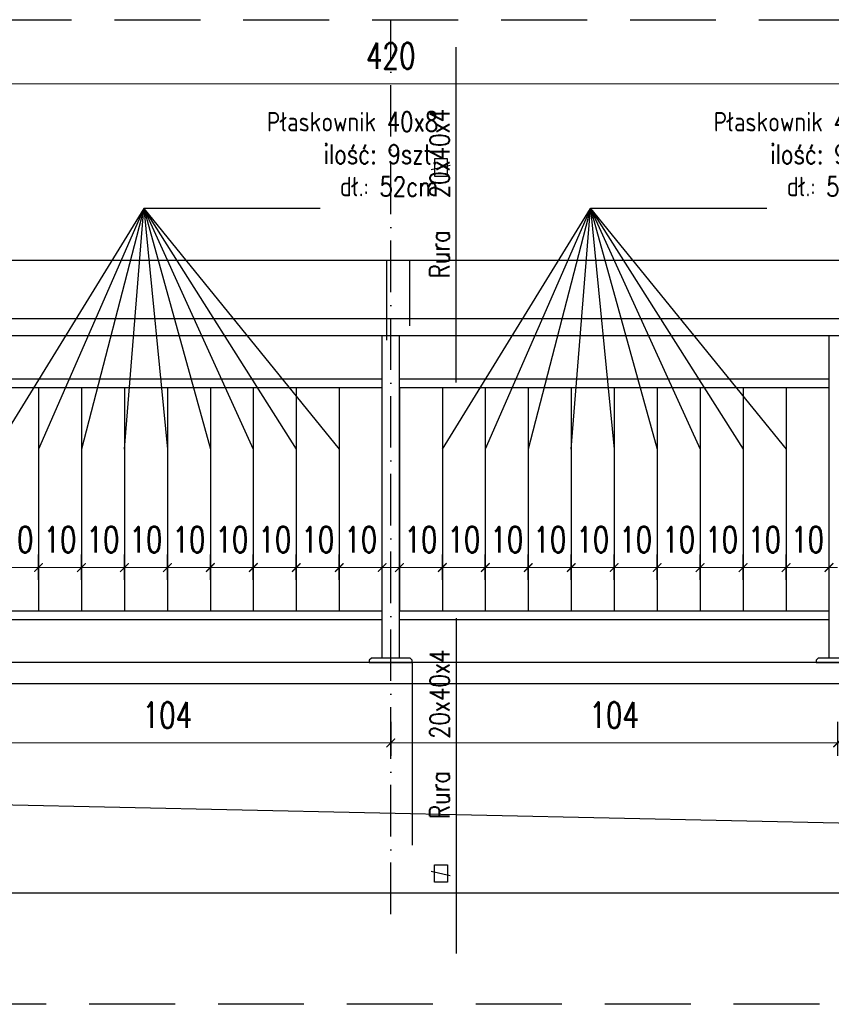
# Model space of a CAD drawing. Header units: millimetres. Extents: x 31969 to 285678, y -69766 to -1123.
# Tile 8 of 161: x 139734 to 139923, y -20531 to -20302. Entities that reach past the tile are written whole.
import ezdxf

# ---------------------------------------------------------------- set-up
doc = ezdxf.new("R2010")
doc.units = ezdxf.units.MM
for name, pattern in [('ACAD_ISO03W100', [30, 12, -18]), ('ACAD_ISO10W100', [18, 12, -3, 0, -3]), ('HIDDEN', [0.375, 0.25, -0.125])]:
    doc.linetypes.add(name, pattern=pattern)
for name, color, linetype in [('a-balustrady detal', 5, 'Continuous'), ('a-opis 2', 1, 'Continuous'), ('a-osie', 4, 'ACAD_ISO10W100'), ('a-przerywana', 250, 'HIDDEN'), ('a-widokowa', 3, 'Continuous'), ('a-wymiary', 11, 'Continuous')]:
    doc.layers.add(name, color=color, linetype=linetype)
doc.styles.add('WYMIAR', font='romans.shx', dxfattribs={"width": 0.8})
doc.styles.add('WYMIARY', font='simplex.shx', dxfattribs={"width": 0.75})
doc.dimstyles.new('MAREK50', dxfattribs={"dimtxt": 12.5, "dimasz": 5, "dimexe": 3, "dimexo": 2, "dimgap": 3.5, "dimtad": 1, "dimdec": 1, "dimdsep": 46, "dimtxsty": 'WYMIARY', "dimblk1": 'ARCHTICK', "dimblk2": 'ARCHTICK', "dimsah": 1, "dimcen": 2.5, "dimdle": 5, "dimadec": 0, "dimazin": 0, "dimtfac": 1, "dimtdec": 1, "dimtmove": 1, "dimatfit": 3, "dimldrblk": 'ARCHTICK', "dimfxl": 0, "dimtolj": 1, "dimtzin": 0, "dimarcsym": 0})

# ---------------------------------------------------------------- blocks, each defined once
blk = doc.blocks.new('_ARCHTICK')
at = {"color": 0, "linetype": 'ByBlock', "const_width": 0.15}
blk.add_lwpolyline([(-0.5, -0.5), (0.5, 0.5)], dxfattribs=at)
blk = doc.blocks.new('*D914')
at = {"layer": 'a-wymiary', "color": 0, "linetype": 'ACAD_ISO03W100', "lineweight": -2, "ltscale": 100}
blk.add_line((139832.72, -20432.33), (139832.72, -20426.44), dxfattribs=at)
at = {"layer": 'a-wymiary', "color": 0, "lineweight": -2, "ltscale": 100}
blk.add_line((139842.72, -20432.33), (139842.72, -20426.44), dxfattribs=at)
at = {"layer": 'a-wymiary', "color": 0, "lineweight": 0, "ltscale": 100}
blk.add_line((139830.72, -20429.44), (139844.72, -20429.44), dxfattribs=at)
at = {"layer": 'DEFPOINTS', "color": 0, "ltscale": 100}
for p in [(139842.72, -20429.44), (139832.72, -20434.33), (139842.72, -20434.33)]:
    blk.add_point(p, dxfattribs=at)
at = {"layer": 'a-wymiary', "color": 0, "lineweight": 0, "ltscale": 100, "xscale": 2, "yscale": 2, "zscale": 2, "rotation": 180}
blk.add_blockref('_ARCHTICK', (139832.72, -20429.44), dxfattribs=at)
at = {"layer": 'a-wymiary', "color": 0, "lineweight": 0, "ltscale": 100, "xscale": 2, "yscale": 2, "zscale": 2}
blk.add_blockref('_ARCHTICK', (139842.72, -20429.44), dxfattribs=at)
at = {"layer": 'a-wymiary', "color": 0, "ltscale": 100, "insert": (139837.72, -20422.94), "char_height": 6, "attachment_point": 5, "style": 'WYMIARY'}
blk.add_mtext('\\A1;10', dxfattribs=at)
blk = doc.blocks.new('*D915')
at = {"layer": 'a-wymiary', "color": 0, "linetype": 'ACAD_ISO03W100', "lineweight": -2, "ltscale": 100}
blk.add_line((139842.72, -20432.33), (139842.72, -20426.44), dxfattribs=at)
at = {"layer": 'a-wymiary', "color": 0, "lineweight": -2, "ltscale": 100}
blk.add_line((139852.72, -20432.33), (139852.72, -20426.44), dxfattribs=at)
at = {"layer": 'a-wymiary', "color": 0, "lineweight": 0, "ltscale": 100}
blk.add_line((139840.72, -20429.44), (139854.72, -20429.44), dxfattribs=at)
at = {"layer": 'DEFPOINTS', "color": 0, "ltscale": 100}
for p in [(139852.72, -20429.44), (139842.72, -20434.33), (139852.72, -20434.33)]:
    blk.add_point(p, dxfattribs=at)
at = {"layer": 'a-wymiary', "color": 0, "lineweight": 0, "ltscale": 100, "xscale": 2, "yscale": 2, "zscale": 2, "rotation": 180}
blk.add_blockref('_ARCHTICK', (139842.72, -20429.44), dxfattribs=at)
at = {"layer": 'a-wymiary', "color": 0, "lineweight": 0, "ltscale": 100, "xscale": 2, "yscale": 2, "zscale": 2}
blk.add_blockref('_ARCHTICK', (139852.72, -20429.44), dxfattribs=at)
at = {"layer": 'a-wymiary', "color": 0, "ltscale": 100, "insert": (139847.72, -20422.94), "char_height": 6, "attachment_point": 5, "style": 'WYMIARY'}
blk.add_mtext('\\A1;10', dxfattribs=at)
blk = doc.blocks.new('*D916')
at = {"layer": 'a-wymiary', "color": 0, "linetype": 'ACAD_ISO03W100', "lineweight": -2, "ltscale": 100}
blk.add_line((139872.72, -20432.33), (139872.72, -20426.44), dxfattribs=at)
at = {"layer": 'a-wymiary', "color": 0, "lineweight": -2, "ltscale": 100}
blk.add_line((139882.72, -20432.33), (139882.72, -20426.44), dxfattribs=at)
at = {"layer": 'a-wymiary', "color": 0, "lineweight": 0, "ltscale": 100}
blk.add_line((139870.72, -20429.44), (139884.72, -20429.44), dxfattribs=at)
at = {"layer": 'DEFPOINTS', "color": 0, "ltscale": 100}
for p in [(139882.72, -20429.44), (139872.72, -20434.33), (139882.72, -20434.33)]:
    blk.add_point(p, dxfattribs=at)
at = {"layer": 'a-wymiary', "color": 0, "lineweight": 0, "ltscale": 100, "xscale": 2, "yscale": 2, "zscale": 2, "rotation": 180}
blk.add_blockref('_ARCHTICK', (139872.72, -20429.44), dxfattribs=at)
at = {"layer": 'a-wymiary', "color": 0, "lineweight": 0, "ltscale": 100, "xscale": 2, "yscale": 2, "zscale": 2}
blk.add_blockref('_ARCHTICK', (139882.72, -20429.44), dxfattribs=at)
at = {"layer": 'a-wymiary', "color": 0, "ltscale": 100, "insert": (139877.72, -20422.94), "char_height": 6, "attachment_point": 5, "style": 'WYMIARY'}
blk.add_mtext('\\A1;10', dxfattribs=at)
blk = doc.blocks.new('*D917')
at = {"layer": 'a-wymiary', "color": 0, "linetype": 'ACAD_ISO03W100', "lineweight": -2, "ltscale": 100}
blk.add_line((139882.72, -20432.33), (139882.72, -20426.44), dxfattribs=at)
at = {"layer": 'a-wymiary', "color": 0, "lineweight": -2, "ltscale": 100}
blk.add_line((139892.72, -20432.33), (139892.72, -20426.44), dxfattribs=at)
at = {"layer": 'a-wymiary', "color": 0, "lineweight": 0, "ltscale": 100}
blk.add_line((139880.72, -20429.44), (139894.72, -20429.44), dxfattribs=at)
at = {"layer": 'DEFPOINTS', "color": 0, "ltscale": 100}
for p in [(139892.72, -20429.44), (139882.72, -20434.33), (139892.72, -20434.33)]:
    blk.add_point(p, dxfattribs=at)
at = {"layer": 'a-wymiary', "color": 0, "lineweight": 0, "ltscale": 100, "xscale": 2, "yscale": 2, "zscale": 2, "rotation": 180}
blk.add_blockref('_ARCHTICK', (139882.72, -20429.44), dxfattribs=at)
at = {"layer": 'a-wymiary', "color": 0, "lineweight": 0, "ltscale": 100, "xscale": 2, "yscale": 2, "zscale": 2}
blk.add_blockref('_ARCHTICK', (139892.72, -20429.44), dxfattribs=at)
at = {"layer": 'a-wymiary', "color": 0, "ltscale": 100, "insert": (139887.72, -20422.94), "char_height": 6, "attachment_point": 5, "style": 'WYMIARY'}
blk.add_mtext('\\A1;10', dxfattribs=at)
blk = doc.blocks.new('*D918')
at = {"layer": 'a-wymiary', "color": 0, "linetype": 'ACAD_ISO03W100', "lineweight": -2, "ltscale": 100}
blk.add_line((139892.72, -20432.33), (139892.72, -20426.44), dxfattribs=at)
at = {"layer": 'a-wymiary', "color": 0, "lineweight": -2, "ltscale": 100}
blk.add_line((139902.72, -20432.33), (139902.72, -20426.44), dxfattribs=at)
at = {"layer": 'a-wymiary', "color": 0, "lineweight": 0, "ltscale": 100}
blk.add_line((139890.72, -20429.44), (139904.72, -20429.44), dxfattribs=at)
at = {"layer": 'DEFPOINTS', "color": 0, "ltscale": 100}
for p in [(139902.72, -20429.44), (139892.72, -20434.33), (139902.72, -20434.33)]:
    blk.add_point(p, dxfattribs=at)
at = {"layer": 'a-wymiary', "color": 0, "lineweight": 0, "ltscale": 100, "xscale": 2, "yscale": 2, "zscale": 2, "rotation": 180}
blk.add_blockref('_ARCHTICK', (139892.72, -20429.44), dxfattribs=at)
at = {"layer": 'a-wymiary', "color": 0, "lineweight": 0, "ltscale": 100, "xscale": 2, "yscale": 2, "zscale": 2}
blk.add_blockref('_ARCHTICK', (139902.72, -20429.44), dxfattribs=at)
at = {"layer": 'a-wymiary', "color": 0, "ltscale": 100, "insert": (139897.72, -20422.94), "char_height": 6, "attachment_point": 5, "style": 'WYMIARY'}
blk.add_mtext('\\A1;10', dxfattribs=at)
blk = doc.blocks.new('*D919')
at = {"layer": 'a-wymiary', "color": 0, "linetype": 'ACAD_ISO03W100', "lineweight": -2, "ltscale": 100}
blk.add_line((139902.72, -20432.33), (139902.72, -20426.44), dxfattribs=at)
at = {"layer": 'a-wymiary', "color": 0, "lineweight": -2, "ltscale": 100}
blk.add_line((139912.72, -20432.33), (139912.72, -20426.44), dxfattribs=at)
at = {"layer": 'a-wymiary', "color": 0, "lineweight": 0, "ltscale": 100}
blk.add_line((139900.72, -20429.44), (139914.72, -20429.44), dxfattribs=at)
at = {"layer": 'DEFPOINTS', "color": 0, "ltscale": 100}
for p in [(139912.72, -20429.44), (139902.72, -20434.33), (139912.72, -20434.33)]:
    blk.add_point(p, dxfattribs=at)
at = {"layer": 'a-wymiary', "color": 0, "lineweight": 0, "ltscale": 100, "xscale": 2, "yscale": 2, "zscale": 2, "rotation": 180}
blk.add_blockref('_ARCHTICK', (139902.72, -20429.44), dxfattribs=at)
at = {"layer": 'a-wymiary', "color": 0, "lineweight": 0, "ltscale": 100, "xscale": 2, "yscale": 2, "zscale": 2}
blk.add_blockref('_ARCHTICK', (139912.72, -20429.44), dxfattribs=at)
at = {"layer": 'a-wymiary', "color": 0, "ltscale": 100, "insert": (139907.72, -20422.94), "char_height": 6, "attachment_point": 5, "style": 'WYMIARY'}
blk.add_mtext('\\A1;10', dxfattribs=at)
blk = doc.blocks.new('*D920')
at = {"layer": 'a-wymiary', "color": 0, "linetype": 'ACAD_ISO03W100', "lineweight": -2, "ltscale": 100}
blk.add_line((139912.72, -20432.33), (139912.72, -20426.44), dxfattribs=at)
at = {"layer": 'a-wymiary', "color": 0, "lineweight": -2, "ltscale": 100}
blk.add_line((139922.72, -20432.33), (139922.72, -20426.44), dxfattribs=at)
at = {"layer": 'a-wymiary', "color": 0, "lineweight": 0, "ltscale": 100}
blk.add_line((139910.72, -20429.44), (139924.72, -20429.44), dxfattribs=at)
at = {"layer": 'DEFPOINTS', "color": 0, "ltscale": 100}
for p in [(139922.72, -20429.44), (139912.72, -20434.33), (139922.72, -20434.33)]:
    blk.add_point(p, dxfattribs=at)
at = {"layer": 'a-wymiary', "color": 0, "lineweight": 0, "ltscale": 100, "xscale": 2, "yscale": 2, "zscale": 2, "rotation": 180}
blk.add_blockref('_ARCHTICK', (139912.72, -20429.44), dxfattribs=at)
at = {"layer": 'a-wymiary', "color": 0, "lineweight": 0, "ltscale": 100, "xscale": 2, "yscale": 2, "zscale": 2}
blk.add_blockref('_ARCHTICK', (139922.72, -20429.44), dxfattribs=at)
at = {"layer": 'a-wymiary', "color": 0, "ltscale": 100, "insert": (139917.72, -20422.94), "char_height": 6, "attachment_point": 5, "style": 'WYMIARY'}
blk.add_mtext('\\A1;10', dxfattribs=at)
blk = doc.blocks.new('*D921')
at = {"layer": 'a-wymiary', "color": 0, "linetype": 'ACAD_ISO03W100', "lineweight": -2, "ltscale": 100}
blk.add_line((139822.72, -20432.33), (139822.72, -20426.44), dxfattribs=at)
at = {"layer": 'a-wymiary', "color": 0, "lineweight": -2, "ltscale": 100}
blk.add_line((139832.72, -20432.33), (139832.72, -20426.44), dxfattribs=at)
at = {"layer": 'a-wymiary', "color": 0, "lineweight": 0, "ltscale": 100}
blk.add_line((139820.72, -20429.44), (139834.72, -20429.44), dxfattribs=at)
at = {"layer": 'DEFPOINTS', "color": 0, "ltscale": 100}
for p in [(139832.72, -20429.44), (139822.72, -20434.33), (139832.72, -20434.33)]:
    blk.add_point(p, dxfattribs=at)
at = {"layer": 'a-wymiary', "color": 0, "lineweight": 0, "ltscale": 100, "xscale": 2, "yscale": 2, "zscale": 2, "rotation": 180}
blk.add_blockref('_ARCHTICK', (139822.72, -20429.44), dxfattribs=at)
at = {"layer": 'a-wymiary', "color": 0, "lineweight": 0, "ltscale": 100, "xscale": 2, "yscale": 2, "zscale": 2}
blk.add_blockref('_ARCHTICK', (139832.72, -20429.44), dxfattribs=at)
at = {"layer": 'a-wymiary', "color": 0, "ltscale": 100, "insert": (139827.72, -20422.94), "char_height": 6, "attachment_point": 5, "style": 'WYMIARY'}
blk.add_mtext('\\A1;10', dxfattribs=at)
blk = doc.blocks.new('*D922')
at = {"layer": 'a-wymiary', "color": 0, "linetype": 'ACAD_ISO03W100', "lineweight": -2, "ltscale": 100}
blk.add_line((139728.72, -20432.33), (139728.72, -20426.44), dxfattribs=at)
at = {"layer": 'a-wymiary', "color": 0, "lineweight": -2, "ltscale": 100}
blk.add_line((139738.72, -20432.33), (139738.72, -20426.44), dxfattribs=at)
at = {"layer": 'a-wymiary', "color": 0, "lineweight": 0, "ltscale": 100}
blk.add_line((139726.72, -20429.44), (139740.72, -20429.44), dxfattribs=at)
at = {"layer": 'DEFPOINTS', "color": 0, "ltscale": 100}
for p in [(139738.72, -20429.44), (139728.72, -20434.33), (139738.72, -20434.33)]:
    blk.add_point(p, dxfattribs=at)
at = {"layer": 'a-wymiary', "color": 0, "lineweight": 0, "ltscale": 100, "xscale": 2, "yscale": 2, "zscale": 2, "rotation": 180}
blk.add_blockref('_ARCHTICK', (139728.72, -20429.44), dxfattribs=at)
at = {"layer": 'a-wymiary', "color": 0, "lineweight": 0, "ltscale": 100, "xscale": 2, "yscale": 2, "zscale": 2}
blk.add_blockref('_ARCHTICK', (139738.72, -20429.44), dxfattribs=at)
at = {"layer": 'a-wymiary', "color": 0, "ltscale": 100, "insert": (139733.72, -20422.94), "char_height": 6, "attachment_point": 5, "style": 'WYMIARY'}
blk.add_mtext('\\A1;10', dxfattribs=at)
blk = doc.blocks.new('*D923')
at = {"layer": 'a-wymiary', "color": 0, "linetype": 'ACAD_ISO03W100', "lineweight": -2, "ltscale": 100}
blk.add_line((139758.72, -20432.33), (139758.72, -20426.44), dxfattribs=at)
at = {"layer": 'a-wymiary', "color": 0, "lineweight": -2, "ltscale": 100}
blk.add_line((139768.72, -20432.33), (139768.72, -20426.44), dxfattribs=at)
at = {"layer": 'a-wymiary', "color": 0, "lineweight": 0, "ltscale": 100}
blk.add_line((139756.72, -20429.44), (139770.72, -20429.44), dxfattribs=at)
at = {"layer": 'DEFPOINTS', "color": 0, "ltscale": 100}
for p in [(139768.72, -20429.44), (139758.72, -20434.33), (139768.72, -20434.33)]:
    blk.add_point(p, dxfattribs=at)
at = {"layer": 'a-wymiary', "color": 0, "lineweight": 0, "ltscale": 100, "xscale": 2, "yscale": 2, "zscale": 2, "rotation": 180}
blk.add_blockref('_ARCHTICK', (139758.72, -20429.44), dxfattribs=at)
at = {"layer": 'a-wymiary', "color": 0, "lineweight": 0, "ltscale": 100, "xscale": 2, "yscale": 2, "zscale": 2}
blk.add_blockref('_ARCHTICK', (139768.72, -20429.44), dxfattribs=at)
at = {"layer": 'a-wymiary', "color": 0, "ltscale": 100, "insert": (139763.72, -20422.94), "char_height": 6, "attachment_point": 5, "style": 'WYMIARY'}
blk.add_mtext('\\A1;10', dxfattribs=at)
blk = doc.blocks.new('*D924')
at = {"layer": 'a-wymiary', "color": 0, "linetype": 'ACAD_ISO03W100', "lineweight": -2, "ltscale": 100}
blk.add_line((139768.72, -20432.33), (139768.72, -20426.44), dxfattribs=at)
at = {"layer": 'a-wymiary', "color": 0, "lineweight": -2, "ltscale": 100}
blk.add_line((139778.72, -20432.33), (139778.72, -20426.44), dxfattribs=at)
at = {"layer": 'a-wymiary', "color": 0, "lineweight": 0, "ltscale": 100}
blk.add_line((139766.72, -20429.44), (139780.72, -20429.44), dxfattribs=at)
at = {"layer": 'DEFPOINTS', "color": 0, "ltscale": 100}
for p in [(139778.72, -20429.44), (139768.72, -20434.33), (139778.72, -20434.33)]:
    blk.add_point(p, dxfattribs=at)
at = {"layer": 'a-wymiary', "color": 0, "lineweight": 0, "ltscale": 100, "xscale": 2, "yscale": 2, "zscale": 2, "rotation": 180}
blk.add_blockref('_ARCHTICK', (139768.72, -20429.44), dxfattribs=at)
at = {"layer": 'a-wymiary', "color": 0, "lineweight": 0, "ltscale": 100, "xscale": 2, "yscale": 2, "zscale": 2}
blk.add_blockref('_ARCHTICK', (139778.72, -20429.44), dxfattribs=at)
at = {"layer": 'a-wymiary', "color": 0, "ltscale": 100, "insert": (139773.72, -20422.94), "char_height": 6, "attachment_point": 5, "style": 'WYMIARY'}
blk.add_mtext('\\A1;10', dxfattribs=at)
blk = doc.blocks.new('*D925')
at = {"layer": 'a-wymiary', "color": 0, "linetype": 'ACAD_ISO03W100', "lineweight": -2, "ltscale": 100}
blk.add_line((139778.72, -20432.33), (139778.72, -20426.44), dxfattribs=at)
at = {"layer": 'a-wymiary', "color": 0, "lineweight": -2, "ltscale": 100}
blk.add_line((139788.72, -20432.33), (139788.72, -20426.44), dxfattribs=at)
at = {"layer": 'a-wymiary', "color": 0, "lineweight": 0, "ltscale": 100}
blk.add_line((139776.72, -20429.44), (139790.72, -20429.44), dxfattribs=at)
at = {"layer": 'DEFPOINTS', "color": 0, "ltscale": 100}
for p in [(139788.72, -20429.44), (139778.72, -20434.33), (139788.72, -20434.33)]:
    blk.add_point(p, dxfattribs=at)
at = {"layer": 'a-wymiary', "color": 0, "lineweight": 0, "ltscale": 100, "xscale": 2, "yscale": 2, "zscale": 2, "rotation": 180}
blk.add_blockref('_ARCHTICK', (139778.72, -20429.44), dxfattribs=at)
at = {"layer": 'a-wymiary', "color": 0, "lineweight": 0, "ltscale": 100, "xscale": 2, "yscale": 2, "zscale": 2}
blk.add_blockref('_ARCHTICK', (139788.72, -20429.44), dxfattribs=at)
at = {"layer": 'a-wymiary', "color": 0, "ltscale": 100, "insert": (139783.72, -20422.94), "char_height": 6, "attachment_point": 5, "style": 'WYMIARY'}
blk.add_mtext('\\A1;10', dxfattribs=at)
blk = doc.blocks.new('*D926')
at = {"layer": 'a-wymiary', "color": 0, "linetype": 'ACAD_ISO03W100', "lineweight": -2, "ltscale": 100}
blk.add_line((139788.72, -20432.33), (139788.72, -20426.44), dxfattribs=at)
at = {"layer": 'a-wymiary', "color": 0, "lineweight": -2, "ltscale": 100}
blk.add_line((139798.72, -20432.33), (139798.72, -20426.44), dxfattribs=at)
at = {"layer": 'a-wymiary', "color": 0, "lineweight": 0, "ltscale": 100}
blk.add_line((139786.72, -20429.44), (139800.72, -20429.44), dxfattribs=at)
at = {"layer": 'DEFPOINTS', "color": 0, "ltscale": 100}
for p in [(139798.72, -20429.44), (139788.72, -20434.33), (139798.72, -20434.33)]:
    blk.add_point(p, dxfattribs=at)
at = {"layer": 'a-wymiary', "color": 0, "lineweight": 0, "ltscale": 100, "xscale": 2, "yscale": 2, "zscale": 2, "rotation": 180}
blk.add_blockref('_ARCHTICK', (139788.72, -20429.44), dxfattribs=at)
at = {"layer": 'a-wymiary', "color": 0, "lineweight": 0, "ltscale": 100, "xscale": 2, "yscale": 2, "zscale": 2}
blk.add_blockref('_ARCHTICK', (139798.72, -20429.44), dxfattribs=at)
at = {"layer": 'a-wymiary', "color": 0, "ltscale": 100, "insert": (139793.72, -20422.94), "char_height": 6, "attachment_point": 5, "style": 'WYMIARY'}
blk.add_mtext('\\A1;10', dxfattribs=at)
blk = doc.blocks.new('*D927')
at = {"layer": 'a-wymiary', "color": 0, "linetype": 'ACAD_ISO03W100', "lineweight": -2, "ltscale": 100}
blk.add_line((139798.72, -20432.33), (139798.72, -20426.44), dxfattribs=at)
at = {"layer": 'a-wymiary', "color": 0, "lineweight": -2, "ltscale": 100}
blk.add_line((139808.72, -20432.33), (139808.72, -20426.44), dxfattribs=at)
at = {"layer": 'a-wymiary', "color": 0, "lineweight": 0, "ltscale": 100}
blk.add_line((139796.72, -20429.44), (139810.72, -20429.44), dxfattribs=at)
at = {"layer": 'DEFPOINTS', "color": 0, "ltscale": 100}
for p in [(139808.72, -20429.44), (139798.72, -20434.33), (139808.72, -20434.33)]:
    blk.add_point(p, dxfattribs=at)
at = {"layer": 'a-wymiary', "color": 0, "lineweight": 0, "ltscale": 100, "xscale": 2, "yscale": 2, "zscale": 2, "rotation": 180}
blk.add_blockref('_ARCHTICK', (139798.72, -20429.44), dxfattribs=at)
at = {"layer": 'a-wymiary', "color": 0, "lineweight": 0, "ltscale": 100, "xscale": 2, "yscale": 2, "zscale": 2}
blk.add_blockref('_ARCHTICK', (139808.72, -20429.44), dxfattribs=at)
at = {"layer": 'a-wymiary', "color": 0, "ltscale": 100, "insert": (139803.72, -20422.94), "char_height": 6, "attachment_point": 5, "style": 'WYMIARY'}
blk.add_mtext('\\A1;10', dxfattribs=at)
blk = doc.blocks.new('*D928')
at = {"layer": 'a-wymiary', "color": 0, "linetype": 'ACAD_ISO03W100', "lineweight": -2, "ltscale": 100}
blk.add_line((139808.72, -20432.33), (139808.72, -20426.44), dxfattribs=at)
at = {"layer": 'a-wymiary', "color": 0, "lineweight": -2, "ltscale": 100}
blk.add_line((139818.72, -20432.33), (139818.72, -20426.44), dxfattribs=at)
at = {"layer": 'a-wymiary', "color": 0, "lineweight": 0, "ltscale": 100}
blk.add_line((139806.72, -20429.44), (139820.72, -20429.44), dxfattribs=at)
at = {"layer": 'DEFPOINTS', "color": 0, "ltscale": 100}
for p in [(139818.72, -20429.44), (139808.72, -20434.33), (139818.72, -20434.33)]:
    blk.add_point(p, dxfattribs=at)
at = {"layer": 'a-wymiary', "color": 0, "lineweight": 0, "ltscale": 100, "xscale": 2, "yscale": 2, "zscale": 2, "rotation": 180}
blk.add_blockref('_ARCHTICK', (139808.72, -20429.44), dxfattribs=at)
at = {"layer": 'a-wymiary', "color": 0, "lineweight": 0, "ltscale": 100, "xscale": 2, "yscale": 2, "zscale": 2}
blk.add_blockref('_ARCHTICK', (139818.72, -20429.44), dxfattribs=at)
at = {"layer": 'a-wymiary', "color": 0, "ltscale": 100, "insert": (139813.72, -20422.94), "char_height": 6, "attachment_point": 5, "style": 'WYMIARY'}
blk.add_mtext('\\A1;10', dxfattribs=at)
blk = doc.blocks.new('*D940')
at = {"layer": 'a-wymiary', "color": 0, "linetype": 'ACAD_ISO03W100', "lineweight": -2, "ltscale": 100}
blk.add_line((139862.72, -20432.33), (139862.72, -20426.44), dxfattribs=at)
at = {"layer": 'a-wymiary', "color": 0, "lineweight": -2, "ltscale": 100}
blk.add_line((139872.72, -20432.33), (139872.72, -20426.44), dxfattribs=at)
at = {"layer": 'a-wymiary', "color": 0, "lineweight": 0, "ltscale": 100}
blk.add_line((139860.72, -20429.44), (139874.72, -20429.44), dxfattribs=at)
at = {"layer": 'DEFPOINTS', "color": 0, "ltscale": 100}
for p in [(139872.72, -20429.44), (139862.72, -20434.33), (139872.72, -20434.33)]:
    blk.add_point(p, dxfattribs=at)
at = {"layer": 'a-wymiary', "color": 0, "lineweight": 0, "ltscale": 100, "xscale": 2, "yscale": 2, "zscale": 2, "rotation": 180}
blk.add_blockref('_ARCHTICK', (139862.72, -20429.44), dxfattribs=at)
at = {"layer": 'a-wymiary', "color": 0, "lineweight": 0, "ltscale": 100, "xscale": 2, "yscale": 2, "zscale": 2}
blk.add_blockref('_ARCHTICK', (139872.72, -20429.44), dxfattribs=at)
at = {"layer": 'a-wymiary', "color": 0, "ltscale": 100, "insert": (139867.72, -20422.94), "char_height": 6, "attachment_point": 5, "style": 'WYMIARY'}
blk.add_mtext('\\A1;10', dxfattribs=at)
blk = doc.blocks.new('*D941')
at = {"layer": 'a-wymiary', "color": 0, "linetype": 'ACAD_ISO03W100', "lineweight": -2, "ltscale": 100}
blk.add_line((139852.72, -20432.33), (139852.72, -20426.44), dxfattribs=at)
at = {"layer": 'a-wymiary', "color": 0, "lineweight": -2, "ltscale": 100}
blk.add_line((139862.72, -20432.33), (139862.72, -20426.44), dxfattribs=at)
at = {"layer": 'a-wymiary', "color": 0, "lineweight": 0, "ltscale": 100}
blk.add_line((139850.72, -20429.44), (139864.72, -20429.44), dxfattribs=at)
at = {"layer": 'DEFPOINTS', "color": 0, "ltscale": 100}
for p in [(139862.72, -20429.44), (139852.72, -20434.33), (139862.72, -20434.33)]:
    blk.add_point(p, dxfattribs=at)
at = {"layer": 'a-wymiary', "color": 0, "lineweight": 0, "ltscale": 100, "xscale": 2, "yscale": 2, "zscale": 2, "rotation": 180}
blk.add_blockref('_ARCHTICK', (139852.72, -20429.44), dxfattribs=at)
at = {"layer": 'a-wymiary', "color": 0, "lineweight": 0, "ltscale": 100, "xscale": 2, "yscale": 2, "zscale": 2}
blk.add_blockref('_ARCHTICK', (139862.72, -20429.44), dxfattribs=at)
at = {"layer": 'a-wymiary', "color": 0, "ltscale": 100, "insert": (139857.72, -20422.94), "char_height": 6, "attachment_point": 5, "style": 'WYMIARY'}
blk.add_mtext('\\A1;10', dxfattribs=at)
blk = doc.blocks.new('*D944')
at = {"layer": 'a-wymiary', "color": 0, "lineweight": -2, "ltscale": 100}
blk.add_line((139924.72, -20465.37), (139924.72, -20473.27), dxfattribs=at)
at = {"layer": 'a-wymiary', "color": 0, "linetype": 'ACAD_ISO03W100', "lineweight": -2, "ltscale": 100}
blk.add_line((140028.72, -20465.37), (140028.72, -20473.27), dxfattribs=at)
at = {"layer": 'a-wymiary', "color": 0, "lineweight": 0, "ltscale": 100}
blk.add_line((140030.72, -20470.27), (139922.72, -20470.27), dxfattribs=at)
at = {"layer": 'DEFPOINTS', "color": 0, "ltscale": 100}
for p in [(139924.72, -20463.37), (140028.72, -20463.37), (139924.72, -20470.27)]:
    blk.add_point(p, dxfattribs=at)
at = {"layer": 'a-wymiary', "color": 0, "lineweight": 0, "ltscale": 100, "xscale": 2, "yscale": 2, "zscale": 2, "rotation": 180}
blk.add_blockref('_ARCHTICK', (139924.72, -20470.27), dxfattribs=at)
at = {"layer": 'a-wymiary', "color": 0, "lineweight": 0, "ltscale": 100, "xscale": 2, "yscale": 2, "zscale": 2}
blk.add_blockref('_ARCHTICK', (140028.72, -20470.27), dxfattribs=at)
at = {"layer": 'a-wymiary', "color": 0, "ltscale": 100, "insert": (139976.72, -20463.77), "char_height": 6, "attachment_point": 5, "style": 'WYMIARY'}
blk.add_mtext('\\A1;104', dxfattribs=at)
blk = doc.blocks.new('*D945')
at = {"layer": 'a-wymiary', "color": 0, "lineweight": -2, "ltscale": 100}
blk.add_line((139820.72, -20465.37), (139820.72, -20473.27), dxfattribs=at)
at = {"layer": 'a-wymiary', "color": 0, "linetype": 'ACAD_ISO03W100', "lineweight": -2, "ltscale": 100}
blk.add_line((139924.72, -20465.37), (139924.72, -20473.27), dxfattribs=at)
at = {"layer": 'a-wymiary', "color": 0, "lineweight": 0, "ltscale": 100}
blk.add_line((139926.72, -20470.27), (139818.72, -20470.27), dxfattribs=at)
at = {"layer": 'DEFPOINTS', "color": 0, "ltscale": 100}
for p in [(139820.72, -20463.37), (139924.72, -20463.37), (139820.72, -20470.27)]:
    blk.add_point(p, dxfattribs=at)
at = {"layer": 'a-wymiary', "color": 0, "lineweight": 0, "ltscale": 100, "xscale": 2, "yscale": 2, "zscale": 2, "rotation": 180}
blk.add_blockref('_ARCHTICK', (139820.72, -20470.27), dxfattribs=at)
at = {"layer": 'a-wymiary', "color": 0, "lineweight": 0, "ltscale": 100, "xscale": 2, "yscale": 2, "zscale": 2}
blk.add_blockref('_ARCHTICK', (139924.72, -20470.27), dxfattribs=at)
at = {"layer": 'a-wymiary', "color": 0, "ltscale": 100, "insert": (139872.72, -20463.77), "char_height": 6, "attachment_point": 5, "style": 'WYMIARY'}
blk.add_mtext('\\A1;104', dxfattribs=at)
blk = doc.blocks.new('*D946')
at = {"layer": 'a-wymiary', "color": 0, "lineweight": -2, "ltscale": 100}
blk.add_line((139716.72, -20465.37), (139716.72, -20473.27), dxfattribs=at)
at = {"layer": 'a-wymiary', "color": 0, "linetype": 'ACAD_ISO03W100', "lineweight": -2, "ltscale": 100}
blk.add_line((139820.72, -20465.37), (139820.72, -20473.27), dxfattribs=at)
at = {"layer": 'a-wymiary', "color": 0, "lineweight": 0, "ltscale": 100}
blk.add_line((139822.72, -20470.27), (139714.72, -20470.27), dxfattribs=at)
at = {"layer": 'DEFPOINTS', "color": 0, "ltscale": 100}
for p in [(139716.72, -20463.37), (139820.72, -20463.37), (139716.72, -20470.27)]:
    blk.add_point(p, dxfattribs=at)
at = {"layer": 'a-wymiary', "color": 0, "lineweight": 0, "ltscale": 100, "xscale": 2, "yscale": 2, "zscale": 2, "rotation": 180}
blk.add_blockref('_ARCHTICK', (139716.72, -20470.27), dxfattribs=at)
at = {"layer": 'a-wymiary', "color": 0, "lineweight": 0, "ltscale": 100, "xscale": 2, "yscale": 2, "zscale": 2}
blk.add_blockref('_ARCHTICK', (139820.72, -20470.27), dxfattribs=at)
at = {"layer": 'a-wymiary', "color": 0, "ltscale": 100, "insert": (139768.72, -20463.77), "char_height": 6, "attachment_point": 5, "style": 'WYMIARY'}
blk.add_mtext('\\A1;104', dxfattribs=at)
blk = doc.blocks.new('*D950')
at = {"layer": 'a-wymiary', "color": 0, "linetype": 'ACAD_ISO03W100', "lineweight": -2, "ltscale": 100}
blk.add_line((139738.72, -20432.33), (139738.72, -20426.44), dxfattribs=at)
at = {"layer": 'a-wymiary', "color": 0, "lineweight": -2, "ltscale": 100}
blk.add_line((139748.72, -20432.33), (139748.72, -20426.44), dxfattribs=at)
at = {"layer": 'a-wymiary', "color": 0, "lineweight": 0, "ltscale": 100}
blk.add_line((139736.72, -20429.44), (139750.72, -20429.44), dxfattribs=at)
at = {"layer": 'DEFPOINTS', "color": 0, "ltscale": 100}
for p in [(139748.72, -20429.44), (139738.72, -20434.33), (139748.72, -20434.33)]:
    blk.add_point(p, dxfattribs=at)
at = {"layer": 'a-wymiary', "color": 0, "lineweight": 0, "ltscale": 100, "xscale": 2, "yscale": 2, "zscale": 2, "rotation": 180}
blk.add_blockref('_ARCHTICK', (139738.72, -20429.44), dxfattribs=at)
at = {"layer": 'a-wymiary', "color": 0, "lineweight": 0, "ltscale": 100, "xscale": 2, "yscale": 2, "zscale": 2}
blk.add_blockref('_ARCHTICK', (139748.72, -20429.44), dxfattribs=at)
at = {"layer": 'a-wymiary', "color": 0, "ltscale": 100, "insert": (139743.72, -20422.94), "char_height": 6, "attachment_point": 5, "style": 'WYMIARY'}
blk.add_mtext('\\A1;10', dxfattribs=at)
blk = doc.blocks.new('*D951')
at = {"layer": 'a-wymiary', "color": 0, "linetype": 'ACAD_ISO03W100', "lineweight": -2, "ltscale": 100}
blk.add_line((139748.72, -20432.33), (139748.72, -20426.44), dxfattribs=at)
at = {"layer": 'a-wymiary', "color": 0, "lineweight": -2, "ltscale": 100}
blk.add_line((139758.72, -20432.33), (139758.72, -20426.44), dxfattribs=at)
at = {"layer": 'a-wymiary', "color": 0, "lineweight": 0, "ltscale": 100}
blk.add_line((139746.72, -20429.44), (139760.72, -20429.44), dxfattribs=at)
at = {"layer": 'DEFPOINTS', "color": 0, "ltscale": 100}
for p in [(139758.72, -20429.44), (139748.72, -20434.33), (139758.72, -20434.33)]:
    blk.add_point(p, dxfattribs=at)
at = {"layer": 'a-wymiary', "color": 0, "lineweight": 0, "ltscale": 100, "xscale": 2, "yscale": 2, "zscale": 2, "rotation": 180}
blk.add_blockref('_ARCHTICK', (139748.72, -20429.44), dxfattribs=at)
at = {"layer": 'a-wymiary', "color": 0, "lineweight": 0, "ltscale": 100, "xscale": 2, "yscale": 2, "zscale": 2}
blk.add_blockref('_ARCHTICK', (139758.72, -20429.44), dxfattribs=at)
at = {"layer": 'a-wymiary', "color": 0, "ltscale": 100, "insert": (139753.72, -20422.94), "char_height": 6, "attachment_point": 5, "style": 'WYMIARY'}
blk.add_mtext('\\A1;10', dxfattribs=at)
blk = doc.blocks.new('*D955')
at = {"layer": 'a-wymiary', "color": 0, "lineweight": -2, "ltscale": 100}
blk.add_line((139610.72, -20321.54), (139610.72, -20313.83), dxfattribs=at)
at = {"layer": 'a-wymiary', "color": 0, "linetype": 'ACAD_ISO03W100', "lineweight": -2, "ltscale": 100}
blk.add_line((140030.72, -20321.54), (140030.72, -20313.83), dxfattribs=at)
at = {"layer": 'a-wymiary', "color": 0, "lineweight": 0, "ltscale": 100}
blk.add_line((140032.72, -20316.83), (139608.72, -20316.83), dxfattribs=at)
at = {"layer": 'DEFPOINTS', "color": 0, "ltscale": 100}
for p in [(139610.72, -20316.83), (139610.72, -20323.54), (140030.72, -20323.54)]:
    blk.add_point(p, dxfattribs=at)
at = {"layer": 'a-wymiary', "color": 0, "lineweight": 0, "ltscale": 100, "xscale": 2, "yscale": 2, "zscale": 2, "rotation": 180}
blk.add_blockref('_ARCHTICK', (139610.72, -20316.83), dxfattribs=at)
at = {"layer": 'a-wymiary', "color": 0, "lineweight": 0, "ltscale": 100, "xscale": 2, "yscale": 2, "zscale": 2}
blk.add_blockref('_ARCHTICK', (140030.72, -20316.83), dxfattribs=at)
at = {"layer": 'a-wymiary', "color": 0, "ltscale": 100, "insert": (139820.72, -20310.33), "char_height": 6, "attachment_point": 5, "style": 'WYMIARY'}
blk.add_mtext('\\A1;420', dxfattribs=at)

msp = doc.modelspace()

# ---------------------------------------------------------------- linework, layer by layer
at = {"layer": 'a-balustrady detal', "ltscale": 0.5}
for p, q in [((140030.72, -20371.52), (139610.72, -20371.52)), ((140030.72, -20375.52), (139610.72, -20375.52)), ((139818.72, -20450.52), (139818.72, -20375.52)), ((139822.72, -20450.52), (139822.72, -20375.52)), ((139922.72, -20450.52), (139922.72, -20375.52)), ((139718.72, -20385.52), (139818.72, -20385.52)), ((139822.72, -20385.52), (139922.72, -20385.52)), ((139718.72, -20387.52), (139818.72, -20387.52)), ((139738.72, -20387.52), (139738.72, -20439.52)), ((139748.72, -20387.52), (139748.72, -20439.52)), ((139758.72, -20387.52), (139758.72, -20439.52)), ((139768.72, -20387.52), (139768.72, -20439.52)), ((139778.72, -20387.52), (139778.72, -20439.52)), ((139788.72, -20387.52), (139788.72, -20439.52)), ((139798.72, -20387.52), (139798.72, -20439.52)), ((139808.72, -20387.52), (139808.72, -20439.52)), ((139822.72, -20387.52), (139922.72, -20387.52)), ((139822.72, -20387.52), (139822.72, -20439.52)), ((139832.72, -20387.52), (139832.72, -20439.52)), ((139842.72, -20387.52), (139842.72, -20439.52)), ((139852.72, -20387.52), (139852.72, -20439.52)), ((139862.72, -20387.52), (139862.72, -20439.52)), ((139872.72, -20387.52), (139872.72, -20439.52)), ((139882.72, -20387.52), (139882.72, -20439.52)), ((139892.72, -20387.52), (139892.72, -20439.52)), ((139902.72, -20387.52), (139902.72, -20439.52)), ((139912.72, -20387.52), (139912.72, -20439.52)), ((139718.72, -20439.52), (139818.72, -20439.52)), ((139822.72, -20439.52), (139922.72, -20439.52)), ((139718.72, -20441.52), (139818.72, -20441.52)), ((139822.72, -20441.52), (139922.72, -20441.52))]:
    msp.add_line(p, q, dxfattribs=at)
for points in [[(139815.72, -20451.52), (139825.72, -20451.52), (139825.72, -20451.02), (139825.22, -20450.52), (139816.22, -20450.52), (139815.72, -20451.02)], [(139919.72, -20451.52), (139929.72, -20451.52), (139929.72, -20451.02), (139929.22, -20450.52), (139920.22, -20450.52), (139919.72, -20451.02)]]:
    msp.add_lwpolyline(points, close=True, dxfattribs=at)
at = {"layer": 'a-opis 2', "ltscale": 0.1}
for p, q in [((139835.97, -20386.4), (139835.97, -20308.35)), ((139763.22, -20345.84), (139728.72, -20401.92)), ((139763.22, -20345.84), (139738.72, -20401.92)), ((139763.22, -20345.84), (139748.72, -20401.92)), ((139758.72, -20401.92), (139763.22, -20345.84)), ((139763.22, -20345.84), (139768.72, -20401.92)), ((139804.28, -20345.84), (139763.22, -20345.84)), ((139763.22, -20345.84), (139778.72, -20401.92)), ((139763.22, -20345.84), (139788.72, -20401.92)), ((139763.22, -20345.84), (139798.72, -20401.92)), ((139763.22, -20345.84), (139808.72, -20401.92)), ((139832.72, -20401.92), (139867.22, -20345.84)), ((139867.22, -20345.84), (139842.72, -20401.92)), ((139867.22, -20345.84), (139852.72, -20401.92)), ((139862.72, -20401.92), (139867.22, -20345.84)), ((139867.22, -20345.84), (139872.72, -20401.92)), ((139908.28, -20345.84), (139867.22, -20345.84)), ((139867.22, -20345.84), (139882.72, -20401.92)), ((139867.22, -20345.84), (139892.72, -20401.92)), ((139867.22, -20345.84), (139902.72, -20401.92)), ((139867.22, -20345.84), (139912.72, -20401.92)), ((139611.79, -20357.86), (140096.62, -20357.86)), ((139819.79, -20376.55), (139819.79, -20357.86)), ((139825.06, -20357.86), (139825.06, -20373.17)), ((139835.97, -20441.26), (139835.97, -20519.31)), ((139825.72, -20451.52), (139825.72, -20494.02)), ((139617.72, -20505.19), (140096.62, -20505.19))]:
    msp.add_line(p, q, dxfattribs=at)
for points in [[(139834.55, -20335.85), (139830.11, -20336.85)], [(139830.89, -20338.35), (139833.89, -20338.35), (139833.89, -20334.35), (139830.89, -20334.35), (139830.89, -20338.35)], [(139830.89, -20498.67), (139833.89, -20498.67), (139833.89, -20502.67), (139830.89, -20502.67), (139830.89, -20498.67)], [(139834.55, -20501.17), (139830.11, -20500.17)]]:
    msp.add_lwpolyline(points, dxfattribs=at)
at = {"layer": 'a-osie'}
msp.add_line((139820.72, -20510.13), (139820.72, -20301.93), dxfattribs=at)
at = {"layer": 'a-przerywana', "color": 3, "ltscale": 80}
msp.add_lwpolyline([(139546.4, -20301.93), (140100.52, -20301.93), (140100.52, -20531.1), (139546.4, -20531.1)], close=True, dxfattribs=at)
at = {"layer": 'a-widokowa'}
for p, q in [((140045.72, -20451.52), (139605.72, -20451.52)), ((140045.72, -20456.52), (139605.72, -20456.52)), ((140045.72, -20491.52), (139581.72, -20481.52))]:
    msp.add_line(p, q, dxfattribs=at)

# ---------------------------------------------------------------- texts
at = {"layer": 'a-opis 2', "ltscale": 0.1, "char_height": 4.5269, "width": 94.9255, "attachment_point": 3, "style": 'WYMIAR'}
for insert in [(139831.75, -20323.41), (139935.75, -20323.41)]:
    msp.add_mtext('Płaskownik 40x8\\Pilość: 9szt.\\Pdł.: 52cm', dxfattribs=dict(at, insert=insert))
at = {"layer": 'a-opis 2', "ltscale": 0.1, "char_height": 4.5269, "width": 94.9255, "rotation": 90, "style": 'WYMIAR'}
for s, insert, attachment_point in [('{\\W5.47498; }Rura   20x40x4', (139829.83, -20379.11), 1), ('Rura   20x40x4', (139829.83, -20448.54), 3)]:
    msp.add_mtext(s, dxfattribs=dict(at, insert=insert, attachment_point=attachment_point))

# ---------------------------------------------------------------- dimensions: what is measured, and where the dimension line sits
at = {"layer": 'a-wymiary', "ltscale": 100}
for base, p1, p2, picture, middle in [((139610.72, -20316.83), (140030.72, -20323.54), (139610.72, -20323.54), '*D955', (139820.72, -20310.33)), ((139716.72, -20470.27), (139820.72, -20463.37), (139716.72, -20463.37), '*D946', (139768.72, -20463.77)), ((139820.72, -20470.27), (139924.72, -20463.37), (139820.72, -20463.37), '*D945', (139872.72, -20463.77)), ((139924.72, -20470.27), (140028.72, -20463.37), (139924.72, -20463.37), '*D944', (139976.72, -20463.77))]:
    dim = msp.add_linear_dim(base=base, p1=p1, p2=p2, dimstyle='MAREK50', override={"dimtxt": 6, "dimasz": 2, "dimdle": 2, "dimfxl": 10, "dimfxlon": 1, "dimlwd": 0}, dxfattribs=at)
    dim.commit()
    dim.dimension.update_dxf_attribs({"geometry": picture, "text_midpoint": middle})
for base, p1, p2, picture, middle in [((139738.72, -20429.44), (139728.72, -20434.33), (139738.72, -20434.33), '*D922', (139733.72, -20429.44)), ((139748.72, -20429.44), (139738.72, -20434.33), (139748.72, -20434.33), '*D950', (139743.72, -20429.44)), ((139758.72, -20429.44), (139748.72, -20434.33), (139758.72, -20434.33), '*D951', (139753.72, -20429.44)), ((139768.72, -20429.44), (139758.72, -20434.33), (139768.72, -20434.33), '*D923', (139763.72, -20429.44)), ((139778.72, -20429.44), (139768.72, -20434.33), (139778.72, -20434.33), '*D924', (139773.72, -20429.44)), ((139788.72, -20429.44), (139778.72, -20434.33), (139788.72, -20434.33), '*D925', (139783.72, -20429.44)), ((139798.72, -20429.44), (139788.72, -20434.33), (139798.72, -20434.33), '*D926', (139793.72, -20429.44)), ((139808.72, -20429.44), (139798.72, -20434.33), (139808.72, -20434.33), '*D927', (139803.72, -20429.44)), ((139818.72, -20429.44), (139808.72, -20434.33), (139818.72, -20434.33), '*D928', (139813.72, -20429.44)), ((139832.72, -20429.44), (139822.72, -20434.33), (139832.72, -20434.33), '*D921', (139827.72, -20429.44)), ((139842.72, -20429.44), (139832.72, -20434.33), (139842.72, -20434.33), '*D914', (139837.72, -20429.44)), ((139852.72, -20429.44), (139842.72, -20434.33), (139852.72, -20434.33), '*D915', (139847.72, -20429.44)), ((139862.72, -20429.44), (139852.72, -20434.33), (139862.72, -20434.33), '*D941', (139857.72, -20429.44)), ((139872.72, -20429.44), (139862.72, -20434.33), (139872.72, -20434.33), '*D940', (139867.72, -20429.44)), ((139882.72, -20429.44), (139872.72, -20434.33), (139882.72, -20434.33), '*D916', (139877.72, -20429.44)), ((139892.72, -20429.44), (139882.72, -20434.33), (139892.72, -20434.33), '*D917', (139887.72, -20429.44)), ((139902.72, -20429.44), (139892.72, -20434.33), (139902.72, -20434.33), '*D918', (139897.72, -20429.44)), ((139912.72, -20429.44), (139902.72, -20434.33), (139912.72, -20434.33), '*D919', (139907.72, -20429.44)), ((139922.72, -20429.44), (139912.72, -20434.33), (139922.72, -20434.33), '*D920', (139917.72, -20429.44))]:
    dim = msp.add_linear_dim(base=base, p1=p1, p2=p2, dimstyle='MAREK50', override={"dimtxt": 6, "dimasz": 2, "dimdle": 2, "dimfxl": 10, "dimfxlon": 1, "dimlwd": 0}, dxfattribs=at)
    dim.commit()
    dim.dimension.update_dxf_attribs({"geometry": picture, "text_midpoint": middle, "dimtype": 160})

doc.saveas('drawing.dxf')
